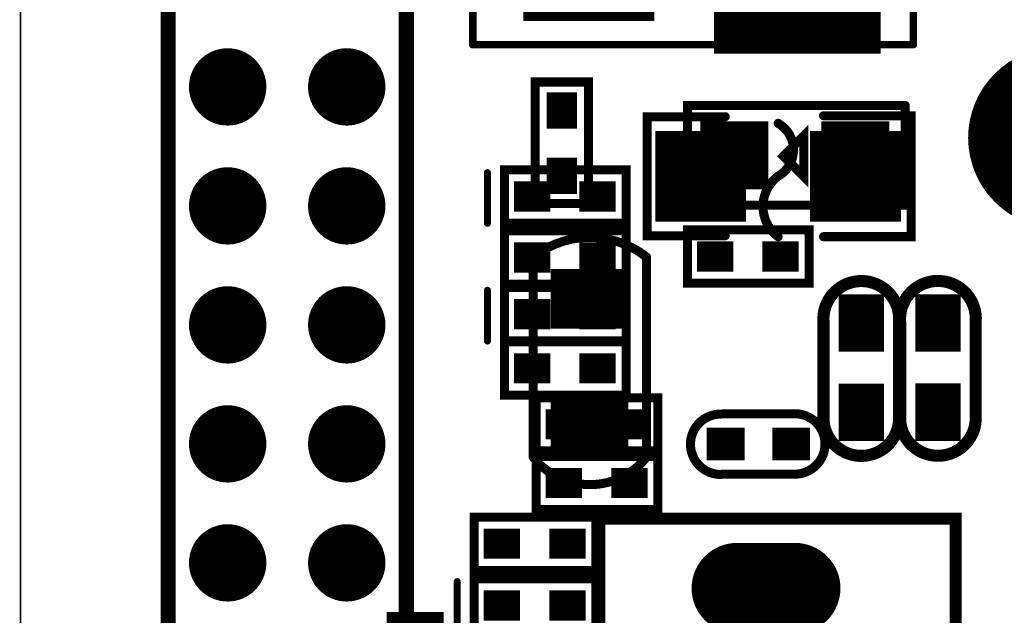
# Model space of a CAD drawing. Extents: x 68 to 180, y 55 to 144.
# Tile 12 of 27: x 68 to 85, y 118 to 128. Entities that reach past the tile are written whole.
import ezdxf

# ---------------------------------------------------------------- set-up
doc = ezdxf.new("R2010")
doc.units = 0
doc.header["$MEASUREMENT"] = 0
doc.layers.get('0').update_dxf_attribs({"linetype": 'CONTINUOUS'})
for name, color, linetype in [('BOARD_OUTLINE_00', 2, 'CONTINUOUS'), ('DRIL_NPLTE_THRU_01', 16, 'CONTINUOUS'), ('DRIL_NPLTE_THRU_02', 4, 'CONTINUOUS'), ('DRIL_NPLTE_THRU_03', 96, 'CONTINUOUS'), ('DRIL_NPLTE_THRU_04', 136, 'CONTINUOUS'), ('DRIL_NPLTE_THRU_05', 34, 'CONTINUOUS'), ('DRIL_NPLTE_THRU_06', 176, 'CONTINUOUS'), ('DRIL_PLTE_THRU_01', 16, 'CONTINUOUS'), ('DRIL_PLTE_THRU_02', 4, 'CONTINUOUS'), ('DRIL_PLTE_THRU_03', 96, 'CONTINUOUS'), ('DRIL_PLTE_THRU_04', 136, 'CONTINUOUS'), ('DRIL_PLTE_THRU_05', 34, 'CONTINUOUS'), ('DRIL_PLTE_THRU_06', 176, 'CONTINUOUS'), ('DRIL_SYMBOL', 2, 'CONTINUOUS'), ('PADS_BOT', 5, 'CONTINUOUS'), ('PADS_INNER', 1, 'CONTINUOUS'), ('PADS_TOP', 1, 'CONTINUOUS'), ('PADS_XR_04', 4, 'CONTINUOUS'), ('PART_BOT_2DLINE_00', 253, 'CONTINUOUS'), ('PART_TOP_2DLINE_00', 67, 'CONTINUOUS'), ('PART_TOP_2DLINE_01', 67, 'CONTINUOUS')]:
    doc.layers.add(name, color=color, linetype=linetype)

# ---------------------------------------------------------------- blocks, each defined once
blk = doc.blocks.new('BOARD_5728')
at = {"layer": 'BOARD_OUTLINE_00', "const_width": 0.0254}
blk.add_lwpolyline([(0, -12.664, -0.306685), (1, -11.664), (110.44, -11.664, -0.233627), (111.44, -12.664), (111.44, -92.464, -0.199366), (110.44, -93.464), (1, -93.464, -0.298113), (0, -92.464), (0, -85.073), (12, -85.073), (12, -50.989), (2.337, -50.989), (2.356, -32.194), (0, -32.194)], format="xyb", close=True, dxfattribs=at)
blk = doc.blocks.new('SMOOTH_0$2032')
at = {"const_width": 0.1016}
blk.add_lwpolyline([(-0.0508, 0, 1), (0.0508, 0, 1)], format="xyb", close=True, dxfattribs=at)
blk = doc.blocks.new('PART_BODY_TOP_5734')
at = {"layer": 'PART_TOP_2DLINE_00', "const_width": 0.2032}
blk.add_lwpolyline([(-0.025146, 0.635), (1.575054, 0.635, -1.036434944), (1.575054, -0.635), (-0.025146, -0.635, -1.07236871)], format="xyb", close=True, dxfattribs=at)
at = {"layer": 'PART_TOP_2DLINE_00'}
for p in [(-0.025146, 0.635), (1.575054, 0.635), (-0.025146, -0.635), (1.575054, -0.635)]:
    blk.add_blockref('SMOOTH_0$2032', p, dxfattribs=at)
blk = doc.blocks.new('DRIL_HOLE_0')
blk.add_lwpolyline([(0, 0, 1), (0, 0, 1)], format="xyb", close=True)
blk = doc.blocks.new('PAD_0')
blk.add_lwpolyline([(0, 0, 1), (0, 0, 1)], format="xyb", close=True)
blk = doc.blocks.new('PAD_7')
at = {"const_width": 0.762}
blk.add_lwpolyline([(-0.4826, 0), (0.4826, 0)], dxfattribs=at)
blk = doc.blocks.new('STK_TOP_19')
at = {"layer": 'DRIL_PLTE_THRU_01'}
blk.add_blockref('DRIL_HOLE_0', (0, 0), dxfattribs=at)
at = {"layer": 'DRIL_PLTE_THRU_02'}
blk.add_blockref('DRIL_HOLE_0', (0, 0), dxfattribs=at)
at = {"layer": 'DRIL_PLTE_THRU_03'}
blk.add_blockref('DRIL_HOLE_0', (0, 0), dxfattribs=at)
at = {"layer": 'DRIL_PLTE_THRU_04'}
blk.add_blockref('DRIL_HOLE_0', (0, 0), dxfattribs=at)
at = {"layer": 'DRIL_PLTE_THRU_05'}
blk.add_blockref('DRIL_HOLE_0', (0, 0), dxfattribs=at)
at = {"layer": 'DRIL_PLTE_THRU_06'}
blk.add_blockref('DRIL_HOLE_0', (0, 0), dxfattribs=at)
at = {"layer": 'PADS_BOT'}
blk.add_blockref('PAD_0', (0, 0), dxfattribs=at)
at = {"layer": 'PADS_INNER'}
blk.add_blockref('PAD_0', (0, 0), dxfattribs=at)
at = {"layer": 'PADS_TOP'}
blk.add_blockref('PAD_7', (0, 0), dxfattribs=at)
blk = doc.blocks.new('SYM_TOP_17')
for name, p in [('PART_BODY_TOP_5734', (0, 0)), ('STK_TOP_19', (0, 0)), ('STK_TOP_19', (1.500124, 0))]:
    blk.add_blockref(name, p)
blk = doc.blocks.new('PART_TOP_43')
blk.add_blockref('SYM_TOP_17', (0, 0))
blk = doc.blocks.new('PART_TOP_44')
blk.add_blockref('SYM_TOP_17', (0, 0))
blk = doc.blocks.new('SMOOTH_0$1524')
at = {"const_width": 0.0762}
blk.add_lwpolyline([(-0.0381, 0, 1), (0.0381, 0, 1)], format="xyb", close=True, dxfattribs=at)
blk = doc.blocks.new('PART_BODY_TOP_5737')
at = {"layer": 'PART_TOP_2DLINE_00', "const_width": 0.1524}
blk.add_lwpolyline([(-1.750822, 0.96266), (1.61183, 0.96266, -0.486113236), (1.61183, -0.94234), (-1.750822, -0.94234, -0.348726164)], format="xyb", close=True, dxfattribs=at)
at = {"layer": 'PART_TOP_2DLINE_00'}
for p in [(-1.750822, 0.96266), (1.61183, 0.96266), (-1.750822, -0.94234), (1.61183, -0.94234)]:
    blk.add_blockref('SMOOTH_0$1524', p, dxfattribs=at)
blk = doc.blocks.new('PAD_8')
at = {"const_width": 0.999998}
blk.add_lwpolyline([(-0.649986, 0), (0.649986, 0)], dxfattribs=at)
blk = doc.blocks.new('STK_TOP_21')
at = {"layer": 'DRIL_PLTE_THRU_01'}
blk.add_blockref('DRIL_HOLE_0', (0, 0), dxfattribs=at)
at = {"layer": 'DRIL_PLTE_THRU_02'}
blk.add_blockref('DRIL_HOLE_0', (0, 0), dxfattribs=at)
at = {"layer": 'DRIL_PLTE_THRU_03'}
blk.add_blockref('DRIL_HOLE_0', (0, 0), dxfattribs=at)
at = {"layer": 'DRIL_PLTE_THRU_04'}
blk.add_blockref('DRIL_HOLE_0', (0, 0), dxfattribs=at)
at = {"layer": 'DRIL_PLTE_THRU_05'}
blk.add_blockref('DRIL_HOLE_0', (0, 0), dxfattribs=at)
at = {"layer": 'DRIL_PLTE_THRU_06'}
blk.add_blockref('DRIL_HOLE_0', (0, 0), dxfattribs=at)
at = {"layer": 'PADS_BOT'}
blk.add_blockref('PAD_0', (0, 0), dxfattribs=at)
at = {"layer": 'PADS_INNER'}
blk.add_blockref('PAD_0', (0, 0), dxfattribs=at)
at = {"layer": 'PADS_TOP', "rotation": 90}
blk.add_blockref('PAD_8', (0, 0), dxfattribs=at)
blk = doc.blocks.new('SYM_TOP_20')
for name, p in [('PART_BODY_TOP_5737', (0, 0)), ('STK_TOP_21', (-1.050036, 0.004572)), ('STK_TOP_21', (1.050036, 0.004572))]:
    blk.add_blockref(name, p)
blk = doc.blocks.new('PART_TOP_52')
blk.add_blockref('SYM_TOP_20', (0, 0))
blk = doc.blocks.new('SMOOTH_0$254')
at = {"const_width": 0.127}
blk.add_lwpolyline([(-0.0635, 0, 1), (0.0635, 0, 1)], format="xyb", close=True, dxfattribs=at)
blk = doc.blocks.new('PART_BODY_TOP_5743')
at = {"layer": 'PART_TOP_2DLINE_00', "const_width": 0.254}
for points in [[(-1, 2), (3, 2), (3, -30), (-1, -30)], [(-1.5, -11.05), (-0.8, -11.05), (-0.8, -17.05), (-1.5, -17.05)]]:
    blk.add_lwpolyline(points, close=True, dxfattribs=at)
at = {"layer": 'PART_TOP_2DLINE_00'}
for p in [(-1.5, -17.05), (-0.8, -17.05)]:
    blk.add_blockref('SMOOTH_0$254', p, dxfattribs=at)
blk = doc.blocks.new('DRIL_SYMBOL_0$8')
at = {"layer": 'DRIL_SYMBOL', "const_width": 0.0508}
for points in [[(0, -0.254), (0, 0.254)], [(-0.254, 0), (0.254, 0)]]:
    blk.add_lwpolyline(points, dxfattribs=at)
blk = doc.blocks.new('DRIL_HOLE_0$8')
at = {"const_width": 0.4}
blk.add_lwpolyline([(-0.2, 0, 1), (0.2, 0, 1)], format="xyb", close=True, dxfattribs=at)
blk.add_blockref('DRIL_SYMBOL_0$8', (0, 0))
blk = doc.blocks.new('PAD_11')
at = {"const_width": 0.6}
blk.add_lwpolyline([(0, -0.3, 1), (0, 0.3, 1)], format="xyb", close=True, dxfattribs=at)
blk = doc.blocks.new('PAD_13')
at = {"const_width": 0.65}
blk.add_lwpolyline([(0, -0.325, 1), (0, 0.325, 1)], format="xyb", close=True, dxfattribs=at)
blk = doc.blocks.new('STK_TOP_27')
at = {"layer": 'DRIL_PLTE_THRU_01'}
blk.add_blockref('DRIL_HOLE_0$8', (0, 0), dxfattribs=at)
at = {"layer": 'DRIL_PLTE_THRU_02'}
blk.add_blockref('DRIL_HOLE_0$8', (0, 0), dxfattribs=at)
at = {"layer": 'DRIL_PLTE_THRU_03'}
blk.add_blockref('DRIL_HOLE_0$8', (0, 0), dxfattribs=at)
at = {"layer": 'DRIL_PLTE_THRU_04'}
blk.add_blockref('DRIL_HOLE_0$8', (0, 0), dxfattribs=at)
at = {"layer": 'DRIL_PLTE_THRU_05'}
blk.add_blockref('DRIL_HOLE_0$8', (0, 0), dxfattribs=at)
at = {"layer": 'DRIL_PLTE_THRU_06'}
blk.add_blockref('DRIL_HOLE_0$8', (0, 0), dxfattribs=at)
at = {"layer": 'PADS_BOT'}
blk.add_blockref('PAD_13', (0, 0), dxfattribs=at)
at = {"layer": 'PADS_INNER'}
blk.add_blockref('PAD_11', (0, 0), dxfattribs=at)
at = {"layer": 'PADS_TOP'}
blk.add_blockref('PAD_13', (0, 0), dxfattribs=at)
blk = doc.blocks.new('SYM_TOP_26')
for name, p in [('PART_BODY_TOP_5743', (0, 0)), ('STK_TOP_27', (0, -18)), ('STK_TOP_27', (2, -18)), ('STK_TOP_27', (0, -20)), ('STK_TOP_27', (2, -20)), ('STK_TOP_27', (0, -22)), ('STK_TOP_27', (2, -22)), ('STK_TOP_27', (0, -24)), ('STK_TOP_27', (2, -24)), ('STK_TOP_27', (0, -26)), ('STK_TOP_27', (2, -26))]:
    blk.add_blockref(name, p)
blk = doc.blocks.new('PART_TOP_63')
blk.add_blockref('SYM_TOP_26', (0, 0))
blk = doc.blocks.new('SMOOTH_0$127')
at = {"const_width": 0.0635}
blk.add_lwpolyline([(-0.03175, 0, 1), (0.03175, 0, 1)], format="xyb", close=True, dxfattribs=at)
blk = doc.blocks.new('PART_BODY_TOP_5746')
at = {"layer": 'PART_TOP_2DLINE_01', "const_width": 0.127}
for points in [[(-3.7, 3.9), (3.7, 3.9)], [(-3.7, 3.9), (-3.7, -8.5)], [(3.7, -8.5), (3.7, 3.9)], [(-3.695, 1.537), (3.705, 1.537)], [(-3.395, 1.537), (-3.395, -1.463)], [(3.405, -1.463), (3.405, 1.537)], [(-4.095, 0.587), (-3.695, 0.587)], [(-4.095, -0.513), (-4.095, 0.587)], [(3.705, 0.587), (4.105, 0.587)], [(4.105, -0.513), (4.105, 0.587)], [(-4.095, -0.513), (-3.695, -0.513)], [(3.705, -0.513), (4.105, -0.513)], [(-3.695, -1.463), (3.705, -1.463)], [(-3.7, -8.5), (3.7, -8.5)]]:
    blk.add_lwpolyline(points, dxfattribs=at)
at = {"layer": 'PART_TOP_2DLINE_01'}
for p in [(-3.7, 3.9), (-3.7, 3.9), (3.7, 3.9), (3.7, 3.9), (-3.695, 1.537), (-3.395, 1.537), (3.405, 1.537), (3.705, 1.537), (-4.095, 0.587), (-4.095, 0.587), (-3.695, 0.587), (3.705, 0.587), (4.105, 0.587), (4.105, 0.587), (-4.095, -0.513), (-4.095, -0.513), (-3.695, -0.513), (3.705, -0.513), (4.105, -0.513), (4.105, -0.513), (-3.695, -1.463), (-3.395, -1.463), (3.405, -1.463), (3.705, -1.463), (-3.7, -8.5), (-3.7, -8.5), (3.7, -8.5), (3.7, -8.5)]:
    blk.add_blockref('SMOOTH_0$127', p, dxfattribs=at)
blk = doc.blocks.new('DRIL_SLOT_0003900059000000900')
at = {"const_width": 0.5}
blk.add_lwpolyline([(0.25, -0.25), (0.25, 0.25, 1), (-0.25, 0.25), (-0.25, -0.25, 1)], format="xyb", close=True, dxfattribs=at)
blk = doc.blocks.new('PAD_17')
at = {"const_width": 1.8}
blk.add_lwpolyline([(-1.25, 0), (1.25, 0)], dxfattribs=at)
blk = doc.blocks.new('STK_TOP_33')
at = {"layer": 'DRIL_PLTE_THRU_01'}
blk.add_blockref('DRIL_SLOT_0003900059000000900', (0, 0), dxfattribs=at)
at = {"layer": 'DRIL_PLTE_THRU_02'}
blk.add_blockref('DRIL_SLOT_0003900059000000900', (0, 0), dxfattribs=at)
at = {"layer": 'DRIL_PLTE_THRU_03'}
blk.add_blockref('DRIL_SLOT_0003900059000000900', (0, 0), dxfattribs=at)
at = {"layer": 'DRIL_PLTE_THRU_04'}
blk.add_blockref('DRIL_SLOT_0003900059000000900', (0, 0), dxfattribs=at)
at = {"layer": 'DRIL_PLTE_THRU_05'}
blk.add_blockref('DRIL_SLOT_0003900059000000900', (0, 0), dxfattribs=at)
at = {"layer": 'DRIL_PLTE_THRU_06'}
blk.add_blockref('DRIL_SLOT_0003900059000000900', (0, 0), dxfattribs=at)
at = {"layer": 'PADS_BOT', "rotation": 90}
blk.add_blockref('PAD_17', (0, 0), dxfattribs=at)
at = {"layer": 'PADS_INNER', "rotation": 90}
blk.add_blockref('PAD_17', (0, 0), dxfattribs=at)
at = {"layer": 'PADS_TOP', "rotation": 90}
blk.add_blockref('PAD_17', (0, 0), dxfattribs=at)
blk = doc.blocks.new('DRIL_SYMBOL_1$3')
at = {"layer": 'DRIL_SYMBOL', "const_width": 0.0508}
for points in [[(0, -0.254), (0, 0.254)], [(-0.254, 0), (0.254, 0)]]:
    blk.add_lwpolyline(points, dxfattribs=at)
blk = doc.blocks.new('DRIL_HOLE_1$3')
at = {"const_width": 0.65}
blk.add_lwpolyline([(-0.325, 0, 1), (0.325, 0, 1)], format="xyb", close=True, dxfattribs=at)
blk.add_blockref('DRIL_SYMBOL_1$3', (0, 0))
blk = doc.blocks.new('STK_TOP_34')
at = {"layer": 'DRIL_NPLTE_THRU_01'}
blk.add_blockref('DRIL_HOLE_1$3', (0, 0), dxfattribs=at)
at = {"layer": 'DRIL_NPLTE_THRU_02'}
blk.add_blockref('DRIL_HOLE_1$3', (0, 0), dxfattribs=at)
at = {"layer": 'DRIL_NPLTE_THRU_03'}
blk.add_blockref('DRIL_HOLE_1$3', (0, 0), dxfattribs=at)
at = {"layer": 'DRIL_NPLTE_THRU_04'}
blk.add_blockref('DRIL_HOLE_1$3', (0, 0), dxfattribs=at)
at = {"layer": 'DRIL_NPLTE_THRU_05'}
blk.add_blockref('DRIL_HOLE_1$3', (0, 0), dxfattribs=at)
at = {"layer": 'DRIL_NPLTE_THRU_06'}
blk.add_blockref('DRIL_HOLE_1$3', (0, 0), dxfattribs=at)
at = {"layer": 'PADS_BOT'}
blk.add_blockref('PAD_13', (0, 0), dxfattribs=at)
at = {"layer": 'PADS_INNER'}
blk.add_blockref('PAD_13', (0, 0), dxfattribs=at)
at = {"layer": 'PADS_TOP'}
blk.add_blockref('PAD_13', (0, 0), dxfattribs=at)
blk = doc.blocks.new('DRIL_SLOT_0003900059000000000')
at = {"const_width": 0.5}
blk.add_lwpolyline([(-0.25, -0.25), (0.25, -0.25, 1), (0.25, 0.25), (-0.25, 0.25, 1)], format="xyb", close=True, dxfattribs=at)
blk = doc.blocks.new('PAD_18')
at = {"const_width": 1.3}
blk.add_lwpolyline([(-1.4, 0), (1.4, 0)], dxfattribs=at)
blk = doc.blocks.new('STK_TOP_35')
at = {"layer": 'DRIL_PLTE_THRU_01'}
blk.add_blockref('DRIL_SLOT_0003900059000000000', (0, 0), dxfattribs=at)
at = {"layer": 'DRIL_PLTE_THRU_02'}
blk.add_blockref('DRIL_SLOT_0003900059000000000', (0, 0), dxfattribs=at)
at = {"layer": 'DRIL_PLTE_THRU_03'}
blk.add_blockref('DRIL_SLOT_0003900059000000000', (0, 0), dxfattribs=at)
at = {"layer": 'DRIL_PLTE_THRU_04'}
blk.add_blockref('DRIL_SLOT_0003900059000000000', (0, 0), dxfattribs=at)
at = {"layer": 'DRIL_PLTE_THRU_05'}
blk.add_blockref('DRIL_SLOT_0003900059000000000', (0, 0), dxfattribs=at)
at = {"layer": 'DRIL_PLTE_THRU_06'}
blk.add_blockref('DRIL_SLOT_0003900059000000000', (0, 0), dxfattribs=at)
at = {"layer": 'PADS_BOT'}
blk.add_blockref('PAD_18', (0, 0), dxfattribs=at)
at = {"layer": 'PADS_INNER'}
blk.add_blockref('PAD_18', (0, 0), dxfattribs=at)
at = {"layer": 'PADS_TOP'}
blk.add_blockref('PAD_18', (0, 0), dxfattribs=at)
blk = doc.blocks.new('DRIL_SLOT_0002300059000000900')
at = {"const_width": 0.3}
blk.add_lwpolyline([(0.15, -0.45), (0.15, 0.45, 1), (-0.15, 0.45), (-0.15, -0.45, 1)], format="xyb", close=True, dxfattribs=at)
blk = doc.blocks.new('PAD_19')
at = {"const_width": 1.2}
blk.add_lwpolyline([(-1.1, 0), (1.1, 0)], dxfattribs=at)
blk = doc.blocks.new('STK_TOP_36')
at = {"layer": 'DRIL_PLTE_THRU_01'}
blk.add_blockref('DRIL_SLOT_0002300059000000900', (0, 0), dxfattribs=at)
at = {"layer": 'DRIL_PLTE_THRU_02'}
blk.add_blockref('DRIL_SLOT_0002300059000000900', (0, 0), dxfattribs=at)
at = {"layer": 'DRIL_PLTE_THRU_03'}
blk.add_blockref('DRIL_SLOT_0002300059000000900', (0, 0), dxfattribs=at)
at = {"layer": 'DRIL_PLTE_THRU_04'}
blk.add_blockref('DRIL_SLOT_0002300059000000900', (0, 0), dxfattribs=at)
at = {"layer": 'DRIL_PLTE_THRU_05'}
blk.add_blockref('DRIL_SLOT_0002300059000000900', (0, 0), dxfattribs=at)
at = {"layer": 'DRIL_PLTE_THRU_06'}
blk.add_blockref('DRIL_SLOT_0002300059000000900', (0, 0), dxfattribs=at)
at = {"layer": 'PADS_BOT', "rotation": 90}
blk.add_blockref('PAD_19', (0, 0), dxfattribs=at)
at = {"layer": 'PADS_INNER', "rotation": 90}
blk.add_blockref('PAD_19', (0, 0), dxfattribs=at)
at = {"layer": 'PADS_TOP', "rotation": 90}
blk.add_blockref('PAD_19', (0, 0), dxfattribs=at)
blk = doc.blocks.new('DRIL_SLOT_0002300059000000000')
at = {"const_width": 0.3}
blk.add_lwpolyline([(-0.45, -0.15), (0.45, -0.15, 1), (0.45, 0.15), (-0.45, 0.15, 1)], format="xyb", close=True, dxfattribs=at)
blk = doc.blocks.new('STK_TOP_37')
at = {"layer": 'DRIL_PLTE_THRU_01'}
blk.add_blockref('DRIL_SLOT_0002300059000000000', (0, 0), dxfattribs=at)
at = {"layer": 'DRIL_PLTE_THRU_02'}
blk.add_blockref('DRIL_SLOT_0002300059000000000', (0, 0), dxfattribs=at)
at = {"layer": 'DRIL_PLTE_THRU_03'}
blk.add_blockref('DRIL_SLOT_0002300059000000000', (0, 0), dxfattribs=at)
at = {"layer": 'DRIL_PLTE_THRU_04'}
blk.add_blockref('DRIL_SLOT_0002300059000000000', (0, 0), dxfattribs=at)
at = {"layer": 'DRIL_PLTE_THRU_05'}
blk.add_blockref('DRIL_SLOT_0002300059000000000', (0, 0), dxfattribs=at)
at = {"layer": 'DRIL_PLTE_THRU_06'}
blk.add_blockref('DRIL_SLOT_0002300059000000000', (0, 0), dxfattribs=at)
at = {"layer": 'PADS_BOT'}
blk.add_blockref('PAD_19', (0, 0), dxfattribs=at)
at = {"layer": 'PADS_INNER'}
blk.add_blockref('PAD_19', (0, 0), dxfattribs=at)
at = {"layer": 'PADS_TOP'}
blk.add_blockref('PAD_19', (0, 0), dxfattribs=at)
blk = doc.blocks.new('SYM_TOP_29')
for name, p in [('PART_BODY_TOP_5746', (0, 0)), ('STK_TOP_33', (-4, 0)), ('STK_TOP_33', (4, 0)), ('STK_TOP_34', (1.2, 0)), ('STK_TOP_36', (2.7, -5)), ('STK_TOP_37', (-1.75, -7.5)), ('STK_TOP_35', (1.75, -8))]:
    blk.add_blockref(name, p)
blk = doc.blocks.new('PART_TOP_66')
blk.add_blockref('SYM_TOP_29', (0, 0))
blk = doc.blocks.new('PART_BODY_BOT_5750')
at = {"layer": 'PART_BOT_2DLINE_00', "const_width": 0.152}
for points in [[(-0.762, 1.016), (-2.235, 1.016), (-2.235, -1.016), (-0.762, -1.016)], [(0.889, -1), (2.2, -1), (2.2, 1), (0.889, 1)]]:
    blk.add_lwpolyline(points, dxfattribs=at)
for points in [[(0, 0, -0.580263), (0, 0.889)], [(0, 0, -0.500217), (0, -1.016)]]:
    blk.add_lwpolyline(points, format="xyb", dxfattribs=at)
at = {"layer": 'PART_BOT_2DLINE_00'}
for p in [(-2.235, 1.016), (-0.762, 1.016), (0.889, 1), (2.2, 1), (0, 0.889), (0, 0), (0, 0), (-2.235, -1.016), (-0.762, -1.016), (0, -1.016), (0.889, -1), (2.2, -1)]:
    blk.add_blockref('SMOOTH_0$1524', p, dxfattribs=at)
blk = doc.blocks.new('PAD_24')
at = {"const_width": 1.524}
blk.add_lwpolyline([(-0.762, 0), (0.762, 0)], dxfattribs=at)
blk = doc.blocks.new('STK_BOT_42')
at = {"layer": 'DRIL_PLTE_THRU_01'}
blk.add_blockref('DRIL_HOLE_0', (0, 0), dxfattribs=at)
at = {"layer": 'DRIL_PLTE_THRU_02'}
blk.add_blockref('DRIL_HOLE_0', (0, 0), dxfattribs=at)
at = {"layer": 'DRIL_PLTE_THRU_03'}
blk.add_blockref('DRIL_HOLE_0', (0, 0), dxfattribs=at)
at = {"layer": 'DRIL_PLTE_THRU_04'}
blk.add_blockref('DRIL_HOLE_0', (0, 0), dxfattribs=at)
at = {"layer": 'DRIL_PLTE_THRU_05'}
blk.add_blockref('DRIL_HOLE_0', (0, 0), dxfattribs=at)
at = {"layer": 'DRIL_PLTE_THRU_06'}
blk.add_blockref('DRIL_HOLE_0', (0, 0), dxfattribs=at)
at = {"layer": 'PADS_BOT', "rotation": 90}
blk.add_blockref('PAD_24', (0, 0), dxfattribs=at)
at = {"layer": 'PADS_INNER'}
blk.add_blockref('PAD_0', (0, 0), dxfattribs=at)
at = {"layer": 'PADS_TOP'}
blk.add_blockref('PAD_0', (0, 0), dxfattribs=at)
blk = doc.blocks.new('SYM_BOT_33')
for name, p in [('STK_BOT_42', (-1.3, 0)), ('STK_BOT_42', (1.3, 0)), ('PART_BODY_BOT_5750', (0, 0))]:
    blk.add_blockref(name, p)
blk = doc.blocks.new('PART_BOT_80')
blk.add_blockref('SYM_BOT_33', (0, 0))
blk = doc.blocks.new('DRIL_SYMBOL_1$63')
at = {"layer": 'DRIL_SYMBOL', "const_width": 0.0508}
for points in [[(0, -0.254), (0, 0.254)], [(-0.254, 0), (0.254, 0)]]:
    blk.add_lwpolyline(points, dxfattribs=at)
blk = doc.blocks.new('DRIL_HOLE_1$63')
at = {"const_width": 0.815}
blk.add_lwpolyline([(-0.4075, 0, 1), (0.4075, 0, 1)], format="xyb", close=True, dxfattribs=at)
blk.add_blockref('DRIL_SYMBOL_1$63', (0, 0))
blk = doc.blocks.new('PAD_37')
at = {"const_width": 1.27}
blk.add_lwpolyline([(0, -0.635, 1), (0, 0.635, 1)], format="xyb", close=True, dxfattribs=at)
blk = doc.blocks.new('PAD_38')
at = {"const_width": 1.524}
blk.add_lwpolyline([(0, -0.762, 1), (0, 0.762, 1)], format="xyb", close=True, dxfattribs=at)
blk = doc.blocks.new('STK_TOP_54')
at = {"layer": 'DRIL_PLTE_THRU_01'}
blk.add_blockref('DRIL_HOLE_1$63', (0, 0), dxfattribs=at)
at = {"layer": 'DRIL_PLTE_THRU_02'}
blk.add_blockref('DRIL_HOLE_1$63', (0, 0), dxfattribs=at)
at = {"layer": 'DRIL_PLTE_THRU_03'}
blk.add_blockref('DRIL_HOLE_1$63', (0, 0), dxfattribs=at)
at = {"layer": 'DRIL_PLTE_THRU_04'}
blk.add_blockref('DRIL_HOLE_1$63', (0, 0), dxfattribs=at)
at = {"layer": 'DRIL_PLTE_THRU_05'}
blk.add_blockref('DRIL_HOLE_1$63', (0, 0), dxfattribs=at)
at = {"layer": 'DRIL_PLTE_THRU_06'}
blk.add_blockref('DRIL_HOLE_1$63', (0, 0), dxfattribs=at)
at = {"layer": 'PADS_BOT'}
blk.add_blockref('PAD_37', (0, 0), dxfattribs=at)
at = {"layer": 'PADS_INNER'}
blk.add_blockref('PAD_37', (0, 0), dxfattribs=at)
at = {"layer": 'PADS_TOP'}
blk.add_blockref('PAD_37', (0, 0), dxfattribs=at)
at = {"layer": 'PADS_XR_04'}
blk.add_blockref('PAD_38', (0, 0), dxfattribs=at)
blk = doc.blocks.new('SYM_TOP_38')
blk.add_blockref('STK_TOP_54', (-7.74497, -3.05003))
blk = doc.blocks.new('PART_TOP_84')
blk.add_blockref('SYM_TOP_38', (0, 0))
blk = doc.blocks.new('PART_BODY_TOP_5760')
at = {"layer": 'PART_TOP_2DLINE_00', "const_width": 0.1524}
blk.add_lwpolyline([(-0.8128, 1.8542), (0.8382, 1.8542), (0.8382, -1.8034), (-0.8382, -1.8034), (-0.8382, 1.8542)], dxfattribs=at)
blk.add_lwpolyline([(0.3556, 0.1524), (-0.3302, 0.1524), (0.0127, -0.1905)], close=True, dxfattribs=at)
blk.add_lwpolyline([(0.3556, 0.1524), (-0.3302, 0.1524), (0.0127, -0.1905)], close=True, dxfattribs=at)
blk.add_lwpolyline([(0.3556, 0.1524), (-0.3302, 0.1524), (0.0127, -0.1905)], close=True, dxfattribs=at)
at = {"layer": 'PART_TOP_2DLINE_00'}
for p in [(-0.8382, 1.8542), (-0.8128, 1.8542), (0.8382, 1.8542), (-0.3302, 0.1524), (-0.3302, 0.1524), (-0.3302, 0.1524), (0.3556, 0.1524), (0.3556, 0.1524), (0.3556, 0.1524), (0.0127, -0.1905), (0.0127, -0.1905), (0.0127, -0.1905), (-0.8382, -1.8034), (0.8382, -1.8034)]:
    blk.add_blockref('SMOOTH_0$1524', p, dxfattribs=at)
blk = doc.blocks.new('PAD_39')
at = {"const_width": 1.143}
blk.add_lwpolyline([(-0.5715, 0), (0.5715, 0)], dxfattribs=at)
blk = doc.blocks.new('STK_TOP_55')
at = {"layer": 'DRIL_PLTE_THRU_01'}
blk.add_blockref('DRIL_HOLE_0', (0, 0), dxfattribs=at)
at = {"layer": 'DRIL_PLTE_THRU_02'}
blk.add_blockref('DRIL_HOLE_0', (0, 0), dxfattribs=at)
at = {"layer": 'DRIL_PLTE_THRU_03'}
blk.add_blockref('DRIL_HOLE_0', (0, 0), dxfattribs=at)
at = {"layer": 'DRIL_PLTE_THRU_04'}
blk.add_blockref('DRIL_HOLE_0', (0, 0), dxfattribs=at)
at = {"layer": 'DRIL_PLTE_THRU_05'}
blk.add_blockref('DRIL_HOLE_0', (0, 0), dxfattribs=at)
at = {"layer": 'DRIL_PLTE_THRU_06'}
blk.add_blockref('DRIL_HOLE_0', (0, 0), dxfattribs=at)
at = {"layer": 'PADS_BOT'}
blk.add_blockref('PAD_0', (0, 0), dxfattribs=at)
at = {"layer": 'PADS_INNER'}
blk.add_blockref('PAD_0', (0, 0), dxfattribs=at)
at = {"layer": 'PADS_TOP'}
blk.add_blockref('PAD_39', (0, 0), dxfattribs=at)
blk = doc.blocks.new('SYM_TOP_43')
for name, p in [('PART_BODY_TOP_5760', (0, 0)), ('STK_TOP_55', (0, 1.016)), ('STK_TOP_55', (0, -1.016))]:
    blk.add_blockref(name, p)
blk = doc.blocks.new('PART_TOP_91')
blk.add_blockref('SYM_TOP_43', (0, 0))
blk = doc.blocks.new('PART_BODY_BOT_5731')
at = {"layer": 'PART_BOT_2DLINE_00', "const_width": 0.152}
blk.add_lwpolyline([(-1.028, -0.449), (-1.028, 0.446), (1.015, 0.446), (1.015, -0.449)], close=True, dxfattribs=at)
at = {"layer": 'PART_BOT_2DLINE_00'}
for p in [(-1.028, 0.446), (1.015, 0.446), (-1.028, -0.449), (1.015, -0.449)]:
    blk.add_blockref('SMOOTH_0$1524', p, dxfattribs=at)
blk = doc.blocks.new('PAD_1')
at = {"const_width": 0.508}
blk.add_lwpolyline([(-0.305, 0), (0.305, 0)], dxfattribs=at)
blk = doc.blocks.new('STK_BOT_14')
at = {"layer": 'DRIL_PLTE_THRU_01'}
blk.add_blockref('DRIL_HOLE_0', (0, 0), dxfattribs=at)
at = {"layer": 'DRIL_PLTE_THRU_02'}
blk.add_blockref('DRIL_HOLE_0', (0, 0), dxfattribs=at)
at = {"layer": 'DRIL_PLTE_THRU_03'}
blk.add_blockref('DRIL_HOLE_0', (0, 0), dxfattribs=at)
at = {"layer": 'DRIL_PLTE_THRU_04'}
blk.add_blockref('DRIL_HOLE_0', (0, 0), dxfattribs=at)
at = {"layer": 'DRIL_PLTE_THRU_05'}
blk.add_blockref('DRIL_HOLE_0', (0, 0), dxfattribs=at)
at = {"layer": 'DRIL_PLTE_THRU_06'}
blk.add_blockref('DRIL_HOLE_0', (0, 0), dxfattribs=at)
at = {"layer": 'PADS_BOT'}
blk.add_blockref('PAD_1', (0, 0), dxfattribs=at)
at = {"layer": 'PADS_INNER'}
blk.add_blockref('PAD_0', (0, 0), dxfattribs=at)
at = {"layer": 'PADS_TOP'}
blk.add_blockref('PAD_0', (0, 0), dxfattribs=at)
blk = doc.blocks.new('SYM_BOT_14')
for name, p in [('PART_BODY_BOT_5731', (0, 0)), ('STK_BOT_14', (-0.55, 0)), ('STK_BOT_14', (0.55, 0))]:
    blk.add_blockref(name, p)
blk = doc.blocks.new('PART_BOT_174')
blk.add_blockref('SYM_BOT_14', (0, 0))
blk = doc.blocks.new('PART_BODY_TOP_5731')
at = {"layer": 'PART_TOP_2DLINE_00', "const_width": 0.152}
blk.add_lwpolyline([(-1.028, -0.449), (-1.028, 0.446), (1.015, 0.446), (1.015, -0.449)], close=True, dxfattribs=at)
at = {"layer": 'PART_TOP_2DLINE_00'}
for p in [(-1.028, 0.446), (1.015, 0.446), (-1.028, -0.449), (1.015, -0.449)]:
    blk.add_blockref('SMOOTH_0$1524', p, dxfattribs=at)
blk = doc.blocks.new('STK_TOP_14')
at = {"layer": 'DRIL_PLTE_THRU_01'}
blk.add_blockref('DRIL_HOLE_0', (0, 0), dxfattribs=at)
at = {"layer": 'DRIL_PLTE_THRU_02'}
blk.add_blockref('DRIL_HOLE_0', (0, 0), dxfattribs=at)
at = {"layer": 'DRIL_PLTE_THRU_03'}
blk.add_blockref('DRIL_HOLE_0', (0, 0), dxfattribs=at)
at = {"layer": 'DRIL_PLTE_THRU_04'}
blk.add_blockref('DRIL_HOLE_0', (0, 0), dxfattribs=at)
at = {"layer": 'DRIL_PLTE_THRU_05'}
blk.add_blockref('DRIL_HOLE_0', (0, 0), dxfattribs=at)
at = {"layer": 'DRIL_PLTE_THRU_06'}
blk.add_blockref('DRIL_HOLE_0', (0, 0), dxfattribs=at)
at = {"layer": 'PADS_BOT'}
blk.add_blockref('PAD_0', (0, 0), dxfattribs=at)
at = {"layer": 'PADS_INNER'}
blk.add_blockref('PAD_0', (0, 0), dxfattribs=at)
at = {"layer": 'PADS_TOP'}
blk.add_blockref('PAD_1', (0, 0), dxfattribs=at)
blk = doc.blocks.new('SYM_TOP_14')
for name, p in [('PART_BODY_TOP_5731', (0, 0)), ('STK_TOP_14', (-0.55, 0)), ('STK_TOP_14', (0.55, 0))]:
    blk.add_blockref(name, p)
blk = doc.blocks.new('PART_TOP_191')
blk.add_blockref('SYM_TOP_14', (0, 0))
blk = doc.blocks.new('PART_BOT_194')
blk.add_blockref('SYM_BOT_14', (0, 0))
blk = doc.blocks.new('PART_TOP_215')
blk.add_blockref('SYM_TOP_14', (0, 0))
blk = doc.blocks.new('PART_BODY_TOP_5773')
at = {"layer": 'PART_TOP_2DLINE_00', "const_width": 0.203}
for points in [[(0, 3.15), (2.55, 3.15), (2.55, 2.45), (0, 2.45)], [(-2.874, 2.8), (5.172, 2.8), (5.172, -3.184), (-2.874, -3.184)]]:
    blk.add_lwpolyline(points, close=True, dxfattribs=at)
at = {"layer": 'PART_TOP_2DLINE_00'}
for p in [(0, 3.15), (2.55, 3.15), (-2.874, 2.8), (5.172, 2.8), (0, 2.45), (2.55, 2.45), (-2.874, -3.184), (5.172, -3.184)]:
    blk.add_blockref('SMOOTH_0$2032', p, dxfattribs=at)
blk = doc.blocks.new('DRIL_SYMBOL_0$889')
at = {"layer": 'DRIL_SYMBOL', "const_width": 0.0508}
for points in [[(0, -0.254), (0, 0.254)], [(-0.254, 0), (0.254, 0)]]:
    blk.add_lwpolyline(points, dxfattribs=at)
blk = doc.blocks.new('DRIL_HOLE_0$889')
at = {"const_width": 0.4445}
blk.add_lwpolyline([(-0.22225, 0, 1), (0.22225, 0, 1)], format="xyb", close=True, dxfattribs=at)
blk.add_blockref('DRIL_SYMBOL_0$889', (0, 0))
blk = doc.blocks.new('PAD_57')
at = {"const_width": 1.524}
blk.add_lwpolyline([(-1.25, 0), (1.25, 0)], dxfattribs=at)
blk = doc.blocks.new('STK_TOP_78')
at = {"layer": 'DRIL_PLTE_THRU_01'}
blk.add_blockref('DRIL_HOLE_0$889', (0, 0), dxfattribs=at)
at = {"layer": 'DRIL_PLTE_THRU_02'}
blk.add_blockref('DRIL_HOLE_0$889', (0, 0), dxfattribs=at)
at = {"layer": 'DRIL_PLTE_THRU_03'}
blk.add_blockref('DRIL_HOLE_0$889', (0, 0), dxfattribs=at)
at = {"layer": 'DRIL_PLTE_THRU_04'}
blk.add_blockref('DRIL_HOLE_0$889', (0, 0), dxfattribs=at)
at = {"layer": 'DRIL_PLTE_THRU_05'}
blk.add_blockref('DRIL_HOLE_0$889', (0, 0), dxfattribs=at)
at = {"layer": 'DRIL_PLTE_THRU_06'}
blk.add_blockref('DRIL_HOLE_0$889', (0, 0), dxfattribs=at)
at = {"layer": 'PADS_BOT', "rotation": 90}
blk.add_blockref('PAD_57', (0, 0), dxfattribs=at)
at = {"layer": 'PADS_INNER', "rotation": 90}
blk.add_blockref('PAD_57', (0, 0), dxfattribs=at)
at = {"layer": 'PADS_TOP', "rotation": 90}
blk.add_blockref('PAD_57', (0, 0), dxfattribs=at)
blk = doc.blocks.new('PAD_58')
at = {"const_width": 0.762}
blk.add_lwpolyline([(-0.488, -0.381), (0.488, -0.381, 1), (0.488, 0.381), (-0.488, 0.381, 1)], format="xyb", close=True, dxfattribs=at)
blk = doc.blocks.new('STK_TOP_77')
at = {"layer": 'DRIL_PLTE_THRU_01'}
blk.add_blockref('DRIL_HOLE_0$889', (0, 0), dxfattribs=at)
at = {"layer": 'DRIL_PLTE_THRU_02'}
blk.add_blockref('DRIL_HOLE_0$889', (0, 0), dxfattribs=at)
at = {"layer": 'DRIL_PLTE_THRU_03'}
blk.add_blockref('DRIL_HOLE_0$889', (0, 0), dxfattribs=at)
at = {"layer": 'DRIL_PLTE_THRU_04'}
blk.add_blockref('DRIL_HOLE_0$889', (0, 0), dxfattribs=at)
at = {"layer": 'DRIL_PLTE_THRU_05'}
blk.add_blockref('DRIL_HOLE_0$889', (0, 0), dxfattribs=at)
at = {"layer": 'DRIL_PLTE_THRU_06'}
blk.add_blockref('DRIL_HOLE_0$889', (0, 0), dxfattribs=at)
at = {"layer": 'PADS_BOT', "rotation": 90}
blk.add_blockref('PAD_58', (0, 0), dxfattribs=at)
at = {"layer": 'PADS_INNER', "rotation": 90}
blk.add_blockref('PAD_58', (0, 0), dxfattribs=at)
at = {"layer": 'PADS_TOP', "rotation": 90}
blk.add_blockref('PAD_58', (0, 0), dxfattribs=at)
blk = doc.blocks.new('SYM_TOP_56')
for name, p in [('PART_BODY_TOP_5773', (0, 0)), ('STK_TOP_78', (-1.5, 0)), ('STK_TOP_78', (0, 0)), ('STK_TOP_77', (2.54, 0)), ('STK_TOP_77', (4, 0))]:
    blk.add_blockref(name, p)
blk = doc.blocks.new('PART_TOP_226')
blk.add_blockref('SYM_TOP_56', (0, 0))
blk = doc.blocks.new('PART_BODY_BOT_5792')
at = {"layer": 'PART_BOT_2DLINE_00', "const_width": 0.1524}
for points in [[(-0.6096, -0.508, -1), (-0.6096, 0.508)], [(0.633804, 0.502572, -1), (0.633804, -0.513428)]]:
    blk.add_lwpolyline(points, format="xyb", dxfattribs=at)
for points in [[(-0.6096, 0.508), (0.5842, 0.508)], [(-0.5842, -0.508), (0.6096, -0.508)]]:
    blk.add_lwpolyline(points, dxfattribs=at)
at = {"layer": 'PART_BOT_2DLINE_00'}
for p in [(-0.6096, 0.508), (-0.6096, 0.508), (0.5842, 0.508), (0.633804, 0.502572), (-0.6096, -0.508), (-0.5842, -0.508), (0.6096, -0.508), (0.633804, -0.513428)]:
    blk.add_blockref('SMOOTH_0$1524', p, dxfattribs=at)
blk = doc.blocks.new('PAD_79')
at = {"const_width": 0.55}
blk.add_lwpolyline([(-0.3175, 0), (0.3175, 0)], dxfattribs=at)
blk = doc.blocks.new('STK_BOT_110')
at = {"layer": 'DRIL_PLTE_THRU_01'}
blk.add_blockref('DRIL_HOLE_0', (0, 0), dxfattribs=at)
at = {"layer": 'DRIL_PLTE_THRU_02'}
blk.add_blockref('DRIL_HOLE_0', (0, 0), dxfattribs=at)
at = {"layer": 'DRIL_PLTE_THRU_03'}
blk.add_blockref('DRIL_HOLE_0', (0, 0), dxfattribs=at)
at = {"layer": 'DRIL_PLTE_THRU_04'}
blk.add_blockref('DRIL_HOLE_0', (0, 0), dxfattribs=at)
at = {"layer": 'DRIL_PLTE_THRU_05'}
blk.add_blockref('DRIL_HOLE_0', (0, 0), dxfattribs=at)
at = {"layer": 'DRIL_PLTE_THRU_06'}
blk.add_blockref('DRIL_HOLE_0', (0, 0), dxfattribs=at)
at = {"layer": 'PADS_BOT'}
blk.add_blockref('PAD_79', (0, 0), dxfattribs=at)
at = {"layer": 'PADS_INNER'}
blk.add_blockref('PAD_0', (0, 0), dxfattribs=at)
at = {"layer": 'PADS_TOP'}
blk.add_blockref('PAD_0', (0, 0), dxfattribs=at)
blk = doc.blocks.new('SYM_BOT_75')
for name, p in [('PART_BODY_BOT_5792', (0, 0)), ('STK_BOT_110', (-0.55, 0)), ('STK_BOT_110', (0.55, 0))]:
    blk.add_blockref(name, p)
blk = doc.blocks.new('PART_BOT_418')
blk.add_blockref('SYM_BOT_75', (0, 0))
blk = doc.blocks.new('PART_BOT_500')
blk.add_blockref('SYM_BOT_14', (0, 0))
blk = doc.blocks.new('PART_BOT_501')
blk.add_blockref('SYM_BOT_14', (0, 0))
blk = doc.blocks.new('PART_BOT_502')
blk.add_blockref('SYM_BOT_14', (0, 0))
blk = doc.blocks.new('SMOOTH_0$12')
at = {"const_width": 0.06}
blk.add_lwpolyline([(-0.03, 0, 1), (0.03, 0, 1)], format="xyb", close=True, dxfattribs=at)
blk = doc.blocks.new('PART_BODY_BOT_5803')
at = {"layer": 'PART_BOT_2DLINE_00', "const_width": 0.152}
blk.add_lwpolyline([(-1.028, -0.449), (-1.028, 0.446), (1.015, 0.446), (1.015, -0.449)], close=True, dxfattribs=at)
at = {"layer": 'PART_BOT_2DLINE_00', "const_width": 0.12}
blk.add_lwpolyline([(1.3, -0.45), (1.3, 0.4)], dxfattribs=at)
at = {"layer": 'PART_BOT_2DLINE_00'}
for name, p in [('SMOOTH_0$1524', (-1.028, 0.446)), ('SMOOTH_0$1524', (1.015, 0.446)), ('SMOOTH_0$12', (1.3, 0.4)), ('SMOOTH_0$1524', (-1.028, -0.449)), ('SMOOTH_0$1524', (1.015, -0.449)), ('SMOOTH_0$12', (1.3, -0.45))]:
    blk.add_blockref(name, p, dxfattribs=at)
blk = doc.blocks.new('SYM_BOT_86')
for name, p in [('PART_BODY_BOT_5803', (0, 0)), ('STK_BOT_14', (-0.55, 0)), ('STK_BOT_14', (0.55, 0))]:
    blk.add_blockref(name, p)
blk = doc.blocks.new('PART_BOT_556')
blk.add_blockref('SYM_BOT_86', (0, 0))
blk = doc.blocks.new('PART_BOT_557')
blk.add_blockref('SYM_BOT_86', (0, 0))
blk = doc.blocks.new('PART_BOT_558')
blk.add_blockref('SYM_BOT_86', (0, 0))

msp = doc.modelspace()

# ---------------------------------------------------------------- block references
for name, p in [('PART_TOP_66', (79.768, 136.18)), ('PART_TOP_84', (93.657, 129.165)), ('BOARD_5728', (68.472, 149.435))]:
    msp.add_blockref(name, p)
for name, p, rotation in [('PART_TOP_63', (73.952, 100.97), 180), ('PART_TOP_215', (77.565, 126.024), 270), ('PART_TOP_91', (81.477, 125.82), 270), ('PART_TOP_191', (80.689, 124.119), 180), ('PART_TOP_52', (78.025, 122.359), 270), ('PART_TOP_44', (82.594, 123.001), 270), ('PART_TOP_43', (83.881, 123.003), 270), ('PART_TOP_226', (80.994, 114.543), 90)]:
    msp.add_blockref(name, p, dxfattribs=dict(rotation=rotation))
at = {"xscale": -1}
for name, p in [('PART_BOT_80', (81.197, 125.469)), ('PART_BOT_557', (77.615, 125.128)), ('PART_BOT_501', (77.615, 124.104)), ('PART_BOT_558', (77.615, 123.15)), ('PART_BOT_502', (77.616, 122.239)), ('PART_BOT_174', (78.149, 121.299)), ('PART_BOT_418', (80.867, 120.969)), ('PART_BOT_194', (78.149, 120.313)), ('PART_BOT_500', (77.108, 119.293)), ('PART_BOT_556', (77.108, 118.254))]:
    msp.add_blockref(name, p, dxfattribs=at)

doc.saveas('drawing.dxf')
